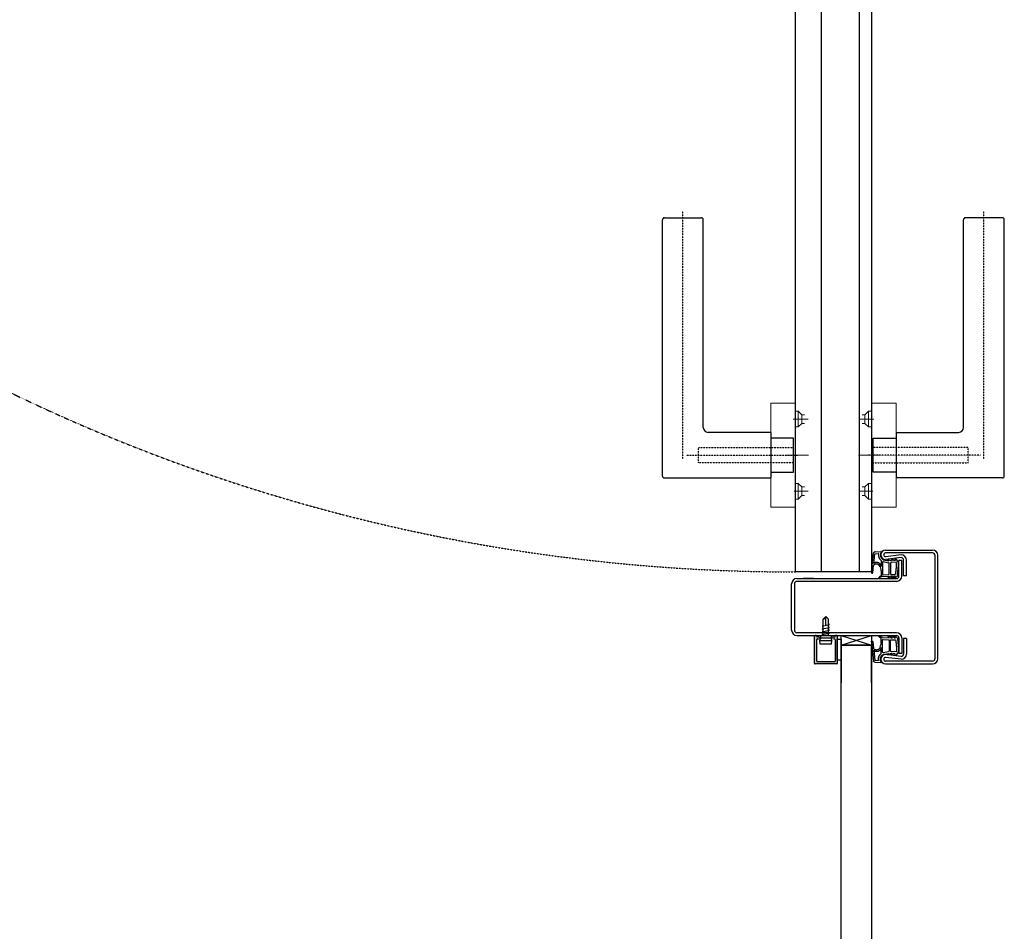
# Model space of a CAD drawing. Header units: millimetres. Extents: x -4577 to 1032787, y -66234 to 201209.
# Tile 53 of 256: x 16974 to 17492, y -25896 to -25416. Entities that reach past the tile are written whole.
import ezdxf

# ---------------------------------------------------------------- set-up
doc = ezdxf.new("R2010")
doc.units = ezdxf.units.MM
for name, pattern in [('510_5_2OG_ELT_1004$0$11-07-22_DS_2OG$0$AUSGEZOGEN', [0]), ('510_5_2OG_ELT_1004$0$11-07-22_DS_2OG$0$STRICHLINIE_S4', [0.095, 0.06, -0.035]), ('510_5_2OG_ELT_1004$0$11-07-22_DS_2OG$0$VERDECKT2_S2', [0.17, 0.1, -0.07])]:
    doc.linetypes.add(name, pattern=pattern)
for name, color, linetype in [('510_5_2OG_ELT_1004$0$11-07-22_DS_2OG$0$2DKont', 8, '510_5_2OG_ELT_1004$0$11-07-22_DS_2OG$0$AUSGEZOGEN'), ('510_5_2OG_ELT_1004$0$11-07-22_DS_2OG$0$2DSchraff', 8, '510_5_2OG_ELT_1004$0$11-07-22_DS_2OG$0$AUSGEZOGEN'), ('510_5_2OG_ELT_1004$0$11-07-22_DS_2OG$0$Mieterausbau', 8, '510_5_2OG_ELT_1004$0$11-07-22_DS_2OG$0$AUSGEZOGEN')]:
    doc.layers.add(name, color=color, linetype=linetype)

# ---------------------------------------------------------------- blocks, each defined once
blk = doc.blocks.new('510_5_2OG_ELT_1004$0$11-07-22_DS_2OG$0$G01_Schr', base_point=(-0.006, -0.01))
at = {"layer": '510_5_2OG_ELT_1004$0$11-07-22_DS_2OG$0$2DSchraff'}
h = blk.add_hatch(color=7, dxfattribs=at)
h.dxf.hatch_style = 2
h.paths.add_polyline_path([(-0.006, 0.0003), (-0.006, 0.00029), (-0.006, 0.00027), (-0.006, 0.00026), (-0.006, 0.00025), (-0.00599, 0.00024), (-0.00599, 0.00022), (-0.00599, 0.00021), (-0.00598, 0.0002), (-0.00598, 0.00019), (-0.00597, 0.00017), (-0.00597, 0.00016), (-0.00596, 0.00015), (-0.00595, 0.00014), (-0.00595, 0.00013), (-0.00594, 0.00012), (-0.00593, 0.00011), (-0.00592, 0.0001), (-0.00591, 0.00009), (-0.0059, 0.00008), (-0.00589, 0.00007), (-0.00588, 0.00006), (-0.00587, 0.00005), (-0.00586, 0.00005), (-0.00585, 0.00004), (-0.00584, 0.00003), (-0.00583, 0.00003), (-0.00581, 0.00002), (-0.0058, 0.00002), (-0.00579, 0.00001), (-0.00578, 0.00001), (-0.00576, 0.00001), (-0.00575, 0), (-0.00574, 0), (-0.00573, 0), (-0.00571, 0), (-0.0057, 0), (-0.0051, 0), (-0.00509, 0), (-0.00507, 0), (-0.00506, 0), (-0.00505, 0), (-0.00504, 0.00001), (-0.00502, 0.00001), (-0.00501, 0.00001), (-0.005, 0.00002), (-0.00499, 0.00002), (-0.00497, 0.00003), (-0.00496, 0.00003), (-0.00495, 0.00004), (-0.00494, 0.00005), (-0.00493, 0.00005), (-0.00492, 0.00006), (-0.00491, 0.00007), (-0.0049, 0.00008), (-0.00489, 0.00009), (-0.00488, 0.0001), (-0.00487, 0.00011), (-0.00486, 0.00012), (-0.00485, 0.00013), (-0.00485, 0.00014), (-0.00484, 0.00015), (-0.00483, 0.00016), (-0.00483, 0.00017), (-0.00482, 0.00019), (-0.00482, 0.0002), (-0.00481, 0.00021), (-0.00481, 0.00022), (-0.00481, 0.00024), (-0.0048, 0.00025), (-0.0048, 0.00026), (-0.0048, 0.00027), (-0.0048, 0.00029), (-0.0048, 0.0003), (-0.0048, 0.00043), (-0.0048, 0.00044), (-0.0048, 0.00045), (-0.0048, 0.00046), (-0.0048, 0.00047), (-0.00479, 0.00049), (-0.00479, 0.0005), (-0.00479, 0.00051), (-0.00478, 0.00052), (-0.00478, 0.00053), (-0.00477, 0.00055), (-0.00477, 0.00056), (-0.00476, 0.00057), (-0.00476, 0.00058), (-0.00475, 0.00059), (-0.00474, 0.0006), (-0.00474, 0.00061), (-0.00473, 0.00062), (-0.00472, 0.00063), (-0.00471, 0.00064), (-0.0047, 0.00065), (-0.00469, 0.00065), (-0.00468, 0.00066), (-0.00468, 0.00067), (-0.00466, 0.00068), (-0.00465, 0.00068), (-0.00464, 0.00069), (-0.00463, 0.00069), (-0.00462, 0.0007), (-0.00461, 0.0007), (-0.0046, 0.00071), (-0.00459, 0.00071), (-0.00457, 0.00072), (-0.00456, 0.00072), (-0.00455, 0.00072), (-0.00454, 0.00072), (-0.00453, 0.00072), (-0.00379, 0.00079), (-0.00378, 0.00079), (-0.00377, 0.00079), (-0.00377, 0.00079), (-0.00376, 0.00079), (-0.00375, 0.00079), (-0.00374, 0.0008), (-0.00374, 0.0008), (-0.00373, 0.0008), (-0.00372, 0.0008), (-0.00371, 0.00081), (-0.00371, 0.00081), (-0.0037, 0.00081), (-0.00369, 0.00081), (-0.00368, 0.00082), (-0.00368, 0.00082), (-0.00367, 0.00083), (-0.00366, 0.00083), (-0.00366, 0.00083), (-0.00365, 0.00084), (-0.00364, 0.00084), (-0.00364, 0.00085), (-0.00363, 0.00085), (-0.00362, 0.00086), (-0.00362, 0.00086), (-0.00361, 0.00087), (-0.00361, 0.00087), (-0.0036, 0.00088), (-0.00359, 0.00089), (-0.00359, 0.00089), (-0.00358, 0.0009), (-0.00358, 0.0009), (-0.00357, 0.00091), (-0.00357, 0.00092), (-0.00357, 0.00092), (-0.00356, 0.00093), (-0.00356, 0.00094), (-0.00302, 0.00186), (-0.00301, 0.0019), (-0.00301, 0.00195), (-0.003, 0.00199), (-0.00301, 0.00204), (-0.00301, 0.00208), (-0.00302, 0.00213), (-0.00303, 0.00217), (-0.00305, 0.00221), (-0.00307, 0.00225), (-0.0031, 0.00229), (-0.00312, 0.00233), (-0.00315, 0.00236), (-0.00319, 0.00239), (-0.00322, 0.00242), (-0.00326, 0.00244), (-0.0033, 0.00246), (-0.00335, 0.00248), (-0.00339, 0.00249), (-0.00343, 0.0025), (-0.00348, 0.0025), (-0.00352, 0.0025), (-0.00357, 0.0025), (-0.00361, 0.00249), (-0.00366, 0.00248), (-0.0037, 0.00246), (-0.00374, 0.00244), (-0.00378, 0.00242), (-0.00382, 0.00239), (-0.00385, 0.00236), (-0.00388, 0.00233), (-0.00391, 0.00229), (-0.00393, 0.00225), (-0.00395, 0.00221), (-0.00397, 0.00217), (-0.00398, 0.00213), (-0.00399, 0.00208), (-0.004, 0.00205), (-0.00401, 0.00202), (-0.00402, 0.00199), (-0.00404, 0.00196), (-0.00405, 0.00193), (-0.00407, 0.0019), (-0.00409, 0.00187), (-0.00412, 0.00185), (-0.00414, 0.00183), (-0.00417, 0.00181), (-0.0042, 0.00179), (-0.00423, 0.00178), (-0.00426, 0.00176), (-0.00429, 0.00175), (-0.00433, 0.00175), (-0.00436, 0.00174), (-0.00439, 0.00174), (-0.00443, 0.00174), (-0.00446, 0.00175), (-0.00449, 0.00175), (-0.00452, 0.00176), (-0.00456, 0.00177), (-0.00459, 0.00179), (-0.00462, 0.00181), (-0.00464, 0.00183), (-0.00467, 0.00185), (-0.00469, 0.00187), (-0.00471, 0.0019), (-0.00473, 0.00192), (-0.00475, 0.00195), (-0.00477, 0.00198), (-0.00478, 0.00201), (-0.00479, 0.00205), (-0.00479, 0.00208), (-0.0048, 0.00211), (-0.0048, 0.00215), (-0.0048, 0.0135), (-0.0048, 0.01351), (-0.0048, 0.01353), (-0.0048, 0.01354), (-0.0048, 0.01355), (-0.00479, 0.01356), (-0.00479, 0.01358), (-0.00479, 0.01359), (-0.00478, 0.0136), (-0.00478, 0.01361), (-0.00477, 0.01363), (-0.00477, 0.01364), (-0.00476, 0.01365), (-0.00475, 0.01366), (-0.00475, 0.01367), (-0.00474, 0.01368), (-0.00473, 0.01369), (-0.00472, 0.0137), (-0.00471, 0.01371), (-0.0047, 0.01372), (-0.00469, 0.01373), (-0.00468, 0.01374), (-0.00467, 0.01375), (-0.00466, 0.01375), (-0.00465, 0.01376), (-0.00464, 0.01377), (-0.00463, 0.01377), (-0.00461, 0.01378), (-0.0046, 0.01378), (-0.00459, 0.01379), (-0.00458, 0.01379), (-0.00456, 0.01379), (-0.00455, 0.0138), (-0.00454, 0.0138), (-0.00453, 0.0138), (-0.00451, 0.0138), (-0.0045, 0.0138), (0.0045, 0.0138), (0.00451, 0.0138), (0.00453, 0.0138), (0.00454, 0.0138), (0.00455, 0.0138), (0.00456, 0.01379), (0.00458, 0.01379), (0.00459, 0.01379), (0.0046, 0.01378), (0.00461, 0.01378), (0.00463, 0.01377), (0.00464, 0.01377), (0.00465, 0.01376), (0.00466, 0.01375), (0.00467, 0.01375), (0.00468, 0.01374), (0.00469, 0.01373), (0.0047, 0.01372), (0.00471, 0.01371), (0.00472, 0.0137), (0.00473, 0.01369), (0.00474, 0.01368), (0.00475, 0.01367), (0.00475, 0.01366), (0.00476, 0.01365), (0.00477, 0.01364), (0.00477, 0.01363), (0.00478, 0.01361), (0.00478, 0.0136), (0.00479, 0.01359), (0.00479, 0.01358), (0.00479, 0.01356), (0.0048, 0.01355), (0.0048, 0.01354), (0.0048, 0.01353), (0.0048, 0.01351), (0.0048, 0.0135), (0.0048, 0.00215), (0.0048, 0.00211), (0.00479, 0.00208), (0.00479, 0.00205), (0.00478, 0.00201), (0.00477, 0.00198), (0.00475, 0.00195), (0.00473, 0.00192), (0.00471, 0.0019), (0.00469, 0.00187), (0.00467, 0.00185), (0.00464, 0.00183), (0.00462, 0.00181), (0.00459, 0.00179), (0.00456, 0.00177), (0.00453, 0.00176), (0.00449, 0.00175), (0.00446, 0.00175), (0.00443, 0.00174), (0.00439, 0.00174), (0.00436, 0.00174), (0.00433, 0.00175), (0.00429, 0.00175), (0.00426, 0.00176), (0.00423, 0.00178), (0.0042, 0.00179), (0.00417, 0.00181), (0.00414, 0.00183), (0.00412, 0.00185), (0.00409, 0.00187), (0.00407, 0.0019), (0.00405, 0.00193), (0.00404, 0.00195), (0.00402, 0.00198), (0.00401, 0.00202), (0.004, 0.00205), (0.00399, 0.00208), (0.00398, 0.00213), (0.00397, 0.00217), (0.00395, 0.00221), (0.00393, 0.00225), (0.0039, 0.00229), (0.00388, 0.00232), (0.00385, 0.00236), (0.00381, 0.00239), (0.00377, 0.00241), (0.00374, 0.00244), (0.00369, 0.00246), (0.00365, 0.00247), (0.00361, 0.00249), (0.00356, 0.00249), (0.00352, 0.0025), (0.00347, 0.0025), (0.00343, 0.0025), (0.00338, 0.00249), (0.00334, 0.00248), (0.0033, 0.00246), (0.00325, 0.00244), (0.00322, 0.00242), (0.00318, 0.00239), (0.00314, 0.00236), (0.00311, 0.00233), (0.00308, 0.00229), (0.00306, 0.00226), (0.00304, 0.00222), (0.00302, 0.00217), (0.003, 0.00213), (0.00299, 0.00209), (0.00299, 0.00204), (0.00298, 0.002), (0.00298, 0.00195), (0.00299, 0.00191), (0.003, 0.00186), (0.00353, 0.00094), (0.00354, 0.00093), (0.00354, 0.00093), (0.00355, 0.00092), (0.00355, 0.00091), (0.00355, 0.00091), (0.00356, 0.0009), (0.00356, 0.00089), (0.00357, 0.00089), (0.00358, 0.00088), (0.00358, 0.00088), (0.00359, 0.00087), (0.00359, 0.00087), (0.0036, 0.00086), (0.0036, 0.00085), (0.00361, 0.00085), (0.00362, 0.00085), (0.00362, 0.00084), (0.00363, 0.00084), (0.00364, 0.00083), (0.00364, 0.00083), (0.00365, 0.00082), (0.00366, 0.00082), (0.00367, 0.00082), (0.00367, 0.00081), (0.00368, 0.00081), (0.00369, 0.00081), (0.0037, 0.00081), (0.0037, 0.0008), (0.00371, 0.0008), (0.00372, 0.0008), (0.00373, 0.0008), (0.00373, 0.00079), (0.00374, 0.00079), (0.00375, 0.00079), (0.00376, 0.00079), (0.00377, 0.00079), (0.00453, 0.00072), (0.00454, 0.00072), (0.00455, 0.00072), (0.00456, 0.00072), (0.00457, 0.00072), (0.00459, 0.00071), (0.0046, 0.00071), (0.00461, 0.0007), (0.00462, 0.0007), (0.00463, 0.00069), (0.00464, 0.00069), (0.00465, 0.00068), (0.00466, 0.00068), (0.00468, 0.00067), (0.00468, 0.00066), (0.00469, 0.00065), (0.0047, 0.00065), (0.00471, 0.00064), (0.00472, 0.00063), (0.00473, 0.00062), (0.00474, 0.00061), (0.00474, 0.0006), (0.00475, 0.00059), (0.00476, 0.00058), (0.00476, 0.00057), (0.00477, 0.00056), (0.00477, 0.00055), (0.00478, 0.00053), (0.00478, 0.00052), (0.00479, 0.00051), (0.00479, 0.0005), (0.00479, 0.00049), (0.0048, 0.00047), (0.0048, 0.00046), (0.0048, 0.00045), (0.0048, 0.00044), (0.0048, 0.00043), (0.0048, 0.0003), (0.0048, 0.00029), (0.0048, 0.00027), (0.0048, 0.00026), (0.0048, 0.00025), (0.00481, 0.00024), (0.00481, 0.00022), (0.00481, 0.00021), (0.00482, 0.0002), (0.00482, 0.00019), (0.00483, 0.00017), (0.00483, 0.00016), (0.00484, 0.00015), (0.00485, 0.00014), (0.00485, 0.00013), (0.00486, 0.00012), (0.00487, 0.00011), (0.00488, 0.0001), (0.00489, 0.00009), (0.0049, 0.00008), (0.00491, 0.00007), (0.00492, 0.00006), (0.00493, 0.00005), (0.00494, 0.00005), (0.00495, 0.00004), (0.00496, 0.00003), (0.00497, 0.00003), (0.00499, 0.00002), (0.005, 0.00002), (0.00501, 0.00001), (0.00502, 0.00001), (0.00504, 0.00001), (0.00505, 0), (0.00506, 0), (0.00507, 0), (0.00509, 0), (0.0051, 0), (0.0057, 0), (0.00571, 0), (0.00573, 0), (0.00574, 0), (0.00575, 0), (0.00576, 0.00001), (0.00578, 0.00001), (0.00579, 0.00001), (0.0058, 0.00002), (0.00581, 0.00002), (0.00583, 0.00003), (0.00584, 0.00003), (0.00585, 0.00004), (0.00586, 0.00005), (0.00587, 0.00005), (0.00588, 0.00006), (0.00589, 0.00007), (0.0059, 0.00008), (0.00591, 0.00009), (0.00592, 0.0001), (0.00593, 0.00011), (0.00594, 0.00012), (0.00595, 0.00013), (0.00595, 0.00014), (0.00596, 0.00015), (0.00597, 0.00016), (0.00597, 0.00017), (0.00598, 0.00019), (0.00598, 0.0002), (0.00599, 0.00021), (0.00599, 0.00022), (0.00599, 0.00024), (0.006, 0.00025), (0.006, 0.00026), (0.006, 0.00027), (0.006, 0.00029), (0.006, 0.0003), (0.006, 0.0147), (0.006, 0.01471), (0.006, 0.01473), (0.006, 0.01474), (0.006, 0.01475), (0.00599, 0.01476), (0.00599, 0.01478), (0.00599, 0.01479), (0.00598, 0.0148), (0.00598, 0.01481), (0.00597, 0.01483), (0.00597, 0.01484), (0.00596, 0.01485), (0.00595, 0.01486), (0.00595, 0.01487), (0.00594, 0.01488), (0.00593, 0.01489), (0.00592, 0.0149), (0.00591, 0.01491), (0.0059, 0.01492), (0.00589, 0.01493), (0.00588, 0.01494), (0.00587, 0.01495), (0.00586, 0.01495), (0.00585, 0.01496), (0.00584, 0.01497), (0.00583, 0.01497), (0.00581, 0.01498), (0.0058, 0.01498), (0.00579, 0.01499), (0.00578, 0.01499), (0.00576, 0.01499), (0.00575, 0.015), (0.00574, 0.015), (0.00573, 0.015), (0.00571, 0.015), (0.0057, 0.015), (-0.0057, 0.015), (-0.00571, 0.015), (-0.00573, 0.015), (-0.00574, 0.015), (-0.00575, 0.015), (-0.00576, 0.01499), (-0.00578, 0.01499), (-0.00579, 0.01499), (-0.0058, 0.01498), (-0.00581, 0.01498), (-0.00583, 0.01497), (-0.00584, 0.01497), (-0.00585, 0.01496), (-0.00586, 0.01495), (-0.00587, 0.01495), (-0.00588, 0.01494), (-0.00589, 0.01493), (-0.0059, 0.01492), (-0.00591, 0.01491), (-0.00592, 0.0149), (-0.00593, 0.01489), (-0.00594, 0.01488), (-0.00595, 0.01487), (-0.00595, 0.01486), (-0.00596, 0.01485), (-0.00597, 0.01484), (-0.00597, 0.01483), (-0.00598, 0.01481), (-0.00598, 0.0148), (-0.00599, 0.01479), (-0.00599, 0.01478), (-0.00599, 0.01476), (-0.006, 0.01475), (-0.006, 0.01474), (-0.006, 0.01473), (-0.006, 0.01471), (-0.006, 0.0147)])
at = {"layer": '510_5_2OG_ELT_1004$0$11-07-22_DS_2OG$0$2DKont'}
for p, q in [((-0.006, 0.0003), (-0.006, 0.0147)), ((-0.0057, 0.015), (0.0057, 0.015)), ((-0.0048, 0.00215), (-0.0048, 0.0135)), ((-0.0045, 0.0138), (0.0045, 0.0138)), ((0.0048, 0.0135), (0.0048, 0.00215)), ((0.006, 0.0147), (0.006, 0.0003)), ((-0.0057, 0), (-0.0051, 0)), ((-0.0048, 0.0003), (-0.0048, 0.00043)), ((-0.00379, 0.00079), (-0.00453, 0.00072)), ((-0.00302, 0.00186), (-0.00356, 0.00094)), ((-0.003, 0.0045), (-0.00315, 0.0026)), ((0.00315, 0.0026), (-0.00315, 0.0026)), ((-0.00315, 0.0026), (-0.00275, 0.0013)), ((-0.003, 0.0045), (0.003, 0.0045)), ((0.00275, 0.0013), (-0.00275, 0.0013)), ((-0.00275, 0), (-0.00275, 0.0013)), ((0.00275, 0), (-0.00275, 0)), ((-0.00135, 0), (-0.00135, -0.00865)), ((0.00315, 0.0026), (0.00275, 0.0013)), ((0.00275, 0.0013), (0.00275, 0)), ((0.003, 0.0045), (0.00315, 0.0026)), ((0.003, 0.00186), (0.00353, 0.00094)), ((0.00377, 0.00079), (0.00453, 0.00072)), ((0.0048, 0.00043), (0.0048, 0.0003)), ((0.0051, 0), (0.0057, 0)), ((0.0019, -0.0005), (-0.0019, -0.00125)), ((-0.0019, -0.00125), (-0.0019, -0.00125)), ((-0.0019, -0.00125), (-0.00135, -0.00136)), ((0.0019, -0.002), (-0.0019, -0.00275)), ((-0.0019, -0.00275), (-0.00135, -0.00286)), ((0.0019, -0.0035), (-0.0019, -0.00425)), ((-0.0019, -0.00425), (-0.00135, -0.00436)), ((0.0019, -0.005), (-0.0019, -0.00575)), ((0.00135, 0), (0.00135, -0.00865)), ((0.00135, -0.00039), (0.0019, -0.0005)), ((0.00135, -0.00189), (0.0019, -0.002)), ((0.00135, -0.00339), (0.0019, -0.0035)), ((0.00135, -0.00489), (0.0019, -0.005)), ((-0.0019, -0.00575), (-0.00135, -0.00586)), ((0, -0.01), (-0.00135, -0.00865)), ((0, -0.00538), (0, -0.01)), ((0.00135, -0.00865), (0, -0.00905)), ((0, -0.01), (0.00135, -0.00865))]:
    blk.add_line(p, q, dxfattribs=at)
for centre, radius, start, end in [((-0.0057, 0.0147), 0.0003, 90, 180), ((-0.0045, 0.0135), 0.0003, 90, 180), ((0.0045, 0.0135), 0.0003, 0, 90), ((0.0057, 0.0147), 0.0003, 0, 90), ((-0.0057, 0.0003), 0.0003, 180, 270), ((-0.0051, 0.0003), 0.0003, 270, 360), ((-0.00439, 0.00215), 0.000406, 180, 350.6698), ((-0.0045, 0.00043), 0.0003, 95, 180), ((-0.00382, 0.00109), 0.0003, 275, 330), ((0.00379, 0.00109), 0.0003, 210, 265), ((0.00439, 0.00215), 0.000406, 189.3302, 360), ((0.0045, 0.00043), 0.0003, 0, 85), ((0.0051, 0.0003), 0.0003, 180, 270), ((0.0057, 0.0003), 0.0003, 270, 360)]:
    blk.add_arc(centre, radius, start, end, dxfattribs=at)
blk = doc.blocks.new('510_5_2OG_ELT_1004$0$11-07-22_DS_2OG$0$DichtngKämpfer', base_point=(-0.0095, -0.00178, -0.00443))
for p, q in [((-0.00868, 0.01107), (-0.0093, 0.01107)), ((-0.0093, 0.01067), (-0.00872, 0.01067)), ((-0.00742, 0.01244), (-0.00868, 0.01107)), ((-0.00765, 0.01127), (-0.00706, 0.01211)), ((-0.00705, 0.01127), (-0.00765, 0.01127)), ((-0.00587, 0.01244), (-0.00705, 0.01127)), ((-0.0061, 0.01125), (-0.00551, 0.0121)), ((-0.00529, 0.0113), (-0.0061, 0.01125)), ((-0.00412, 0.01244), (-0.00529, 0.0113)), ((-0.00434, 0.0113), (-0.00376, 0.0121)), ((-0.00078, 0.01148), (-0.00434, 0.0113)), ((-0.00121, 0.01048), (-0.00404, 0.0103)), ((-0.00015, 0.00836), (-0.00015, 0.01107)), ((0.00124, 0.01249), (0.00124, 0.01249)), ((-0.00434, 0.01), (-0.00434, 0.00444)), ((-0.00091, 0.00377), (-0.00091, 0.01018)), ((-0.00015, 0.00293), (-0.00015, 0.00619)), ((0.00042, 0.00636), (-0.00004, 0.00771)), ((0.0043, 0.00943), (0.00389, 0.0056)), ((0.00496, 0.00908), (0.00389, -0.00097)), ((-0.0093, 0.00387), (-0.00786, 0.002)), ((-0.00757, 0.00294), (-0.00697, 0.00296)), ((-0.00741, 0.0022), (-0.00757, 0.00294)), ((-0.00697, 0.00296), (-0.00563, 0.00216)), ((-0.00589, 0.00304), (-0.0054, 0.00308)), ((-0.00538, 0.00256), (-0.00589, 0.00304)), ((-0.0054, 0.00308), (-0.00352, 0.00238)), ((-0.00342, 0.00287), (-0.00413, 0.00311)), ((-0.00211, 0.00273), (-0.00413, 0.00311)), ((-0.00126, 0.00348), (-0.00403, 0.00414)), ((0.00379, 0.0046), (0.00325, -0.00052)), ((0.00306, -0.00155), (0.00001, -0.00178)), ((0.00318, -0.00054), (0.00138, -0.00067))]:
    blk.add_line(p, q)
for points in [[(-0.00376, 0.0121), (-0.00373, 0.01214), (-0.00372, 0.01218), (-0.00371, 0.01222), (-0.00371, 0.01227), (-0.00372, 0.01231), (-0.00374, 0.01236), (-0.00376, 0.01239), (-0.00379, 0.01243), (-0.00383, 0.01245), (-0.00387, 0.01247), (-0.00391, 0.01249), (-0.00395, 0.01249), (-0.004, 0.01249), (-0.00404, 0.01248), (-0.00408, 0.01246), (-0.00412, 0.01244)], [(-0.00091, 0.01018), (-0.00091, 0.01023), (-0.00092, 0.01028), (-0.00095, 0.01033), (-0.00098, 0.01037), (-0.00101, 0.01041), (-0.00106, 0.01044), (-0.0011, 0.01046), (-0.00115, 0.01048), (-0.00121, 0.01048)], [(-0.00078, 0.01148), (-0.00064, 0.01148), (-0.0005, 0.01149), (-0.00037, 0.01151), (-0.00023, 0.01153), (-0.0001, 0.01157), (0.00003, 0.01161), (0.00015, 0.01166), (0.00028, 0.01172), (0.0004, 0.01179), (0.00051, 0.01186), (0.00062, 0.01194), (0.00073, 0.01203), (0.00083, 0.01212), (0.00092, 0.01222), (0.001, 0.01233), (0.00108, 0.01244)], [(-0.00016, 0.01107), (-0.00001, 0.01113), (0.00014, 0.0112), (0.00028, 0.01128), (0.00042, 0.01137), (0.00055, 0.01147), (0.00068, 0.01157), (0.0008, 0.01168), (0.00091, 0.0118), (0.00102, 0.01192), (0.00112, 0.01205), (0.00121, 0.01218), (0.0013, 0.01232)], [(0.00129, 0.01232), (0.0013, 0.01234), (0.00131, 0.01236), (0.00131, 0.01238), (0.00131, 0.0124), (0.0013, 0.01242), (0.00129, 0.01244), (0.00128, 0.01246), (0.00127, 0.01247), (0.00125, 0.01249), (0.00123, 0.01249), (0.00121, 0.0125), (0.00119, 0.0125), (0.00117, 0.0125), (0.00115, 0.01249), (0.00113, 0.01249), (0.00111, 0.01247), (0.00109, 0.01246), (0.00108, 0.01244), (0.00107, 0.01242)], [(-0.00404, 0.0103), (-0.00409, 0.0103), (-0.00414, 0.01028), (-0.00419, 0.01026), (-0.00423, 0.01023), (-0.00427, 0.01019), (-0.0043, 0.01015), (-0.00432, 0.0101), (-0.00434, 0.01005), (-0.00434, 0.01)], [(-0.00015, 0.00836), (-0.00015, 0.00823), (-0.00014, 0.0081), (-0.00011, 0.00797), (-0.00008, 0.00784), (-0.00004, 0.00771)], [(-0.00015, 0.00619), (-0.00014, 0.00605), (-0.00011, 0.00591), (-0.00008, 0.00577), (-0.00004, 0.00564), (0.00001, 0.00551), (0.00007, 0.00538), (0.00014, 0.00525), (0.00021, 0.00513), (0.00029, 0.00501), (0.00037, 0.0049), (0.00047, 0.00479), (0.00056, 0.00469), (0.00067, 0.0046), (0.00078, 0.00451), (0.00089, 0.00442), (0.00101, 0.00435), (0.00114, 0.00428), (0.00127, 0.00422), (0.0014, 0.00417), (0.00153, 0.00412), (0.00167, 0.00408), (0.00181, 0.00406), (0.00195, 0.00404), (0.00209, 0.00402), (0.00223, 0.00402), (0.00237, 0.00402), (0.00251, 0.00404), (0.00265, 0.00406), (0.00279, 0.00409), (0.00293, 0.00412), (0.00306, 0.00417), (0.00319, 0.00422), (0.00332, 0.00428), (0.00344, 0.00435), (0.00356, 0.00443), (0.00368, 0.00451), (0.00379, 0.0046)], [(0.00042, 0.00636), (0.00046, 0.00624), (0.0005, 0.00611), (0.00055, 0.006), (0.00061, 0.00588), (0.00068, 0.00577), (0.00075, 0.00566), (0.00083, 0.00556), (0.00092, 0.00546), (0.00101, 0.00537), (0.00111, 0.00529), (0.00121, 0.00521), (0.00132, 0.00514), (0.00143, 0.00508), (0.00155, 0.00502), (0.00167, 0.00498), (0.00179, 0.00494), (0.00192, 0.0049), (0.00205, 0.00488), (0.00218, 0.00487), (0.0023, 0.00486), (0.00243, 0.00486), (0.00256, 0.00487), (0.00269, 0.00489), (0.00282, 0.00491), (0.00294, 0.00495), (0.00306, 0.00499), (0.00318, 0.00504), (0.0033, 0.0051), (0.00341, 0.00517), (0.00352, 0.00524), (0.00362, 0.00532), (0.00372, 0.00541), (0.00381, 0.0055), (0.00389, 0.0056)], [(0.00496, 0.00908), (0.00498, 0.00913), (0.00499, 0.00918), (0.005, 0.00924), (0.005, 0.00929), (0.00499, 0.00935), (0.00497, 0.0094), (0.00494, 0.00945), (0.00491, 0.0095), (0.00487, 0.00954), (0.00483, 0.00957), (0.00478, 0.0096), (0.00473, 0.00961), (0.00467, 0.00963), (0.00461, 0.00963), (0.00456, 0.00962), (0.0045, 0.00961), (0.00445, 0.00959), (0.00441, 0.00956), (0.00436, 0.00952), (0.00433, 0.00948), (0.0043, 0.00943)], [(-0.00434, 0.00444), (-0.00434, 0.00439), (-0.00432, 0.00434), (-0.0043, 0.00429), (-0.00427, 0.00424), (-0.00423, 0.00421), (-0.00418, 0.00418), (-0.00414, 0.00416), (-0.00408, 0.00414), (-0.00403, 0.00414)], [(-0.00352, 0.00238), (-0.00347, 0.00238), (-0.00343, 0.00239), (-0.00339, 0.00241), (-0.00335, 0.00243), (-0.00331, 0.00247), (-0.00329, 0.0025), (-0.00327, 0.00254), (-0.00325, 0.00258), (-0.00325, 0.00263), (-0.00325, 0.00267), (-0.00326, 0.00272), (-0.00328, 0.00276), (-0.00331, 0.00279), (-0.00334, 0.00283), (-0.00338, 0.00285), (-0.00342, 0.00287)], [(-0.00017, -0.00147), (-0.00009, -0.00134), (-0.00002, -0.00121), (0.00004, -0.00107), (0.00009, -0.00093), (0.00014, -0.00079), (0.00018, -0.00064), (0.00021, -0.00049), (0.00023, -0.00035), (0.00025, -0.0002), (0.00026, -0.00004), (0.00025, 0.00011), (0.00024, 0.00026), (0.00023, 0.00041), (0.0002, 0.00055), (0.00017, 0.0007), (0.00012, 0.00085), (0.00007, 0.00099), (0.00002, 0.00113), (-0.00005, 0.00126), (-0.00012, 0.00139), (-0.0002, 0.00152), (-0.00029, 0.00165), (-0.00038, 0.00176), (-0.00048, 0.00188), (-0.00059, 0.00199), (-0.0007, 0.00209), (-0.00081, 0.00218), (-0.00094, 0.00227), (-0.00106, 0.00235), (-0.00119, 0.00243), (-0.00133, 0.0025), (-0.00147, 0.00256), (-0.00161, 0.00261), (-0.00175, 0.00265), (-0.0019, 0.00269), (-0.00204, 0.00272), (-0.00219, 0.00274)], [(-0.00126, 0.00348), (-0.00121, 0.00347), (-0.00116, 0.00348), (-0.00111, 0.00349), (-0.00106, 0.00351), (-0.00101, 0.00354), (-0.00098, 0.00358), (-0.00095, 0.00362), (-0.00092, 0.00367), (-0.00091, 0.00372), (-0.00091, 0.00377)], [(0.00122, -0.0005), (0.00124, -0.00033), (0.00125, -0.00015), (0.00126, 0.00002), (0.00125, 0.0002), (0.00124, 0.00037), (0.00122, 0.00055), (0.00119, 0.00072), (0.00115, 0.00089), (0.0011, 0.00106), (0.00105, 0.00123), (0.00099, 0.0014), (0.00092, 0.00156), (0.00084, 0.00172), (0.00076, 0.00187), (0.00067, 0.00202), (0.00057, 0.00217), (0.00046, 0.00231), (0.00035, 0.00245), (0.00023, 0.00258), (0.00011, 0.0027), (-0.00002, 0.00282), (-0.00015, 0.00293)], [(-0.00017, -0.00147), (-0.00019, -0.0015), (-0.0002, -0.00154), (-0.0002, -0.00158), (-0.0002, -0.00161), (-0.00019, -0.00165), (-0.00017, -0.00168), (-0.00015, -0.00171), (-0.00012, -0.00174), (-0.00009, -0.00176), (-0.00006, -0.00177), (-0.00002, -0.00178), (0.00001, -0.00178)], [(0.00122, -0.0005), (0.00122, -0.00053), (0.00122, -0.00056), (0.00123, -0.00058), (0.00125, -0.0006), (0.00126, -0.00063), (0.00128, -0.00064), (0.0013, -0.00066), (0.00133, -0.00067), (0.00136, -0.00067), (0.00138, -0.00067)], [(0.00306, -0.00155), (0.00316, -0.00154), (0.00325, -0.00152), (0.00334, -0.00149), (0.00343, -0.00145), (0.00351, -0.0014), (0.00359, -0.00135), (0.00367, -0.00128), (0.00374, -0.00121), (0.0038, -0.00114), (0.00385, -0.00106), (0.00389, -0.00097)], [(0.00318, -0.00054), (0.0032, -0.00054), (0.00321, -0.00053), (0.00322, -0.00053), (0.00323, -0.00053), (0.00325, -0.00052)]]:
    blk.add_lwpolyline(points)
blk.add_lwpolyline([(-0.00829, 0.00423), (-0.00829, 0.00422), (-0.00829, 0.0042), (-0.00829, 0.00419), (-0.00829, 0.00418), (-0.00829, 0.00416), (-0.00828, 0.00415), (-0.00828, 0.00414), (-0.00828, 0.00412), (-0.00827, 0.00411), (-0.00827, 0.0041), (-0.00826, 0.00409), (-0.00825, 0.00408), (-0.00825, 0.00406), (-0.00824, 0.00405), (-0.00823, 0.00404), (-0.00822, 0.00403), (-0.00821, 0.00402), (-0.00818, 0.00399), (-0.00817, 0.00398), (-0.00816, 0.00398), (-0.00815, 0.00397), (-0.00814, 0.00396), (-0.00813, 0.00396), (-0.00811, 0.00395), (-0.0081, 0.00395), (-0.00809, 0.00394), (-0.00808, 0.00394), (-0.00806, 0.00393), (-0.00805, 0.00393), (-0.00804, 0.00393), (-0.00802, 0.00393), (-0.00801, 0.00393), (-0.008, 0.00392), (-0.00798, 0.00393), (-0.00538, 0.00409), (-0.00537, 0.00409), (-0.00535, 0.00409), (-0.00534, 0.00409), (-0.00533, 0.0041), (-0.00532, 0.0041), (-0.0053, 0.0041), (-0.00529, 0.00411), (-0.00528, 0.00411), (-0.00527, 0.00412), (-0.00526, 0.00412), (-0.00525, 0.00413), (-0.00523, 0.00413), (-0.00522, 0.00414), (-0.00521, 0.00415), (-0.0052, 0.00416), (-0.00515, 0.00421), (-0.00514, 0.00422), (-0.00514, 0.00423), (-0.00513, 0.00424), (-0.00512, 0.00425), (-0.00512, 0.00427), (-0.00511, 0.00428), (-0.00511, 0.00429), (-0.0051, 0.0043), (-0.0051, 0.00431), (-0.0051, 0.00433), (-0.0051, 0.00434), (-0.00509, 0.00435), (-0.00509, 0.00436), (-0.00509, 0.00438), (-0.00509, 0.00439), (-0.00509, 0.01), (-0.00509, 0.01001), (-0.00509, 0.01003), (-0.00509, 0.01004), (-0.0051, 0.01005), (-0.0051, 0.01006), (-0.0051, 0.01008), (-0.00511, 0.01009), (-0.00511, 0.0101), (-0.00511, 0.01011), (-0.00512, 0.01013), (-0.00513, 0.01014), (-0.00513, 0.01015), (-0.00514, 0.01016), (-0.00515, 0.01017), (-0.00515, 0.01018), (-0.00516, 0.01019), (-0.00521, 0.01024), (-0.00522, 0.01025), (-0.00523, 0.01025), (-0.00524, 0.01026), (-0.00525, 0.01027), (-0.00526, 0.01027), (-0.00528, 0.01028), (-0.00529, 0.01028), (-0.0053, 0.01029), (-0.00531, 0.01029), (-0.00533, 0.01029), (-0.00534, 0.0103), (-0.00535, 0.0103), (-0.00537, 0.0103), (-0.00538, 0.0103), (-0.00539, 0.0103), (-0.00748, 0.01027), (-0.00749, 0.01027), (-0.0075, 0.01027), (-0.00752, 0.01027), (-0.00753, 0.01027), (-0.00754, 0.01027), (-0.00755, 0.01027), (-0.00756, 0.01026), (-0.00757, 0.01026), (-0.00759, 0.01026), (-0.0076, 0.01025), (-0.00761, 0.01025), (-0.00762, 0.01024), (-0.00763, 0.01024), (-0.00764, 0.01023), (-0.00774, 0.01012), (-0.00775, 0.01011), (-0.00775, 0.0101), (-0.00776, 0.01009), (-0.00776, 0.01008), (-0.00777, 0.01007), (-0.00777, 0.01005), (-0.00777, 0.01004), (-0.00778, 0.01003), (-0.00778, 0.01002), (-0.0078, 0.00986), (-0.00783, 0.0097), (-0.00785, 0.00954), (-0.00787, 0.00938), (-0.00789, 0.00922), (-0.00792, 0.00906), (-0.00794, 0.0089), (-0.00796, 0.00874), (-0.00798, 0.00858), (-0.008, 0.00842), (-0.00802, 0.00826), (-0.00803, 0.0081), (-0.00805, 0.00794), (-0.00807, 0.00778), (-0.00809, 0.00762), (-0.0081, 0.00746), (-0.00812, 0.0073), (-0.00813, 0.00713), (-0.00815, 0.00697), (-0.00816, 0.00681), (-0.00817, 0.00665), (-0.00818, 0.00649), (-0.0082, 0.00633), (-0.00821, 0.00617), (-0.00822, 0.00601), (-0.00823, 0.00585), (-0.00824, 0.00568), (-0.00824, 0.00552), (-0.00825, 0.00536), (-0.00826, 0.0052), (-0.00827, 0.00504), (-0.00827, 0.00488), (-0.00828, 0.00472), (-0.00828, 0.00455), (-0.00829, 0.00439)], close=True)
for centre, radius, start, end in [((-0.0093, 0.01087), 0.0002, 90, 270), ((0.04446, 0.00271), 0.05378, 171.4877, 178.764), ((-0.00726, 0.01225), 0.000248, 324.9572, 130.4511), ((-0.00571, 0.01224), 0.00025, 324.755, 129.2712), ((-0.00765, 0.00213), 0.00025, 211.9684, 16.4846)]:
    blk.add_arc(centre, radius, start, end)
blk = doc.blocks.new('510_5_2OG_ELT_1004$0$11-07-22_DS_2OG$0$COMPLEXOBJECT_112')
at = {"layer": '510_5_2OG_ELT_1004$0$11-07-22_DS_2OG$0$Mieterausbau', "color": 7, "linetype": '510_5_2OG_ELT_1004$0$11-07-22_DS_2OG$0$AUSGEZOGEN', "lineweight": 13}
for p, q in [((15.47324, 41.27373), (15.47324, 41.21893)), ((15.48624, 41.27373), (15.47324, 41.27373)), ((15.48624, 41.27373), (15.48624, 41.21893)), ((15.48773, 41.26948), (15.48624, 41.26948)), ((15.48773, 41.26948), (15.48773, 41.26118)), ((15.48964, 41.26758), (15.48773, 41.26948)), ((15.49104, 41.26758), (15.48964, 41.26758)), ((15.48964, 41.26758), (15.48964, 41.26308)), ((15.4929, 41.26533), (15.48503, 41.26533)), ((15.48964, 41.26308), (15.48773, 41.26118)), ((15.49104, 41.26308), (15.48964, 41.26308)), ((15.48773, 41.26118), (15.48624, 41.26118)), ((15.49306, 41.24633), (15.48149, 41.24633)), ((15.48773, 41.23148), (15.48624, 41.23148)), ((15.48773, 41.23148), (15.48773, 41.22318)), ((15.48964, 41.22958), (15.48773, 41.23148)), ((15.4929, 41.22733), (15.48551, 41.22733)), ((15.49104, 41.22958), (15.48964, 41.22958)), ((15.48964, 41.22958), (15.48964, 41.22508)), ((15.48773, 41.22318), (15.48624, 41.22318)), ((15.48964, 41.22508), (15.48773, 41.22318)), ((15.49104, 41.22508), (15.48964, 41.22508)), ((15.47324, 41.21893), (15.48624, 41.21893))]:
    blk.add_line(p, q, dxfattribs=at)
blk = doc.blocks.new('510_5_2OG_ELT_1004$0$11-07-22_DS_2OG$0$COMPLEXOBJECT_113')
at = {"layer": '510_5_2OG_ELT_1004$0$11-07-22_DS_2OG$0$Mieterausbau', "color": 7, "linetype": '510_5_2OG_ELT_1004$0$11-07-22_DS_2OG$0$AUSGEZOGEN', "lineweight": 13}
for p, q in [((15.52624, 41.27373), (15.52624, 41.21893)), ((15.52624, 41.27373), (15.53924, 41.27373)), ((15.53924, 41.27373), (15.53924, 41.21893)), ((15.52144, 41.26758), (15.52284, 41.26758)), ((15.52284, 41.26758), (15.52474, 41.26948)), ((15.52284, 41.26758), (15.52284, 41.26308)), ((15.52474, 41.26948), (15.52474, 41.26118)), ((15.52474, 41.26948), (15.52624, 41.26948)), ((15.51957, 41.26533), (15.52744, 41.26533)), ((15.52144, 41.26308), (15.52284, 41.26308)), ((15.52284, 41.26308), (15.52474, 41.26118)), ((15.52474, 41.26118), (15.52624, 41.26118)), ((15.51941, 41.24633), (15.53098, 41.24633)), ((15.52284, 41.22958), (15.52474, 41.23148)), ((15.52474, 41.23148), (15.52474, 41.22318)), ((15.52474, 41.23148), (15.52624, 41.23148)), ((15.51957, 41.22733), (15.52696, 41.22733)), ((15.52144, 41.22958), (15.52284, 41.22958)), ((15.52284, 41.22958), (15.52284, 41.22508)), ((15.52144, 41.22508), (15.52284, 41.22508)), ((15.52284, 41.22508), (15.52474, 41.22318)), ((15.52474, 41.22318), (15.52624, 41.22318)), ((15.53924, 41.21893), (15.52624, 41.21893))]:
    blk.add_line(p, q, dxfattribs=at)
blk = doc.blocks.new('510_5_2OG_ELT_1004')
at = {"layer": '510_5_2OG_ELT_1004$0$11-07-22_DS_2OG$0$Mieterausbau', "linetype": 'Continuous'}
h = blk.add_hatch(dxfattribs=at)
h.set_pattern_fill('SCHRAFFUR_1', color=256, scale=1000, style=0, pattern_type=2)
h.set_pattern_definition([(90, (1895.797, -66891.69), (-40, 5e-15), []), (90, (1875.797, -66891.69), (-40, 5e-15), [])])
h.paths.add_polyline_path([(17422.03, -25706.85), (17382.03, -25706.85), (17382.03, -24756.86), (17422.03, -24756.86)], flags=0)
at = {"layer": '510_5_2OG_ELT_1004$0$11-07-22_DS_2OG$0$Mieterausbau', "linetype": '510_5_2OG_ELT_1004$0$11-07-22_DS_2OG$0$VERDECKT2_S2'}
for p, q in [((17322.78, -25647.33), (17322.78, -25517.05)), ((17481.28, -25647.33), (17481.28, -25517.05)), ((17331.03, -25641.36), (17381.03, -25641.36)), ((17331.03, -25649.36), (17331.03, -25641.36)), ((17473.03, -25641.36), (17423.03, -25641.36)), ((17473.03, -25649.36), (17473.03, -25641.36)), ((17324.64, -25645.36), (17383.54, -25645.36)), ((17381.03, -25649.36), (17331.03, -25649.36)), ((17479.43, -25645.36), (17420.53, -25645.36)), ((17423.03, -25649.36), (17473.03, -25649.36))]:
    blk.add_line(p, q, dxfattribs=at)
at = {"layer": '510_5_2OG_ELT_1004$0$11-07-22_DS_2OG$0$Mieterausbau', "linetype": '510_5_2OG_ELT_1004$0$11-07-22_DS_2OG$0$AUSGEZOGEN'}
for p, q in [((17312.03, -25656.36), (17312.03, -25521.36)), ((17313.03, -25520.36), (17332.53, -25520.36)), ((17333.53, -25630.86), (17333.53, -25521.36)), ((17470.53, -25630.86), (17470.53, -25521.36)), ((17491.03, -25520.36), (17471.53, -25520.36)), ((17492.03, -25656.36), (17492.03, -25521.36)), ((17369.03, -25633.36), (17336.03, -25633.36)), ((17369.03, -25633.36), (17369.03, -25657.36)), ((17435.03, -25633.36), (17435.03, -25657.36)), ((17435.03, -25633.36), (17468.03, -25633.36)), ((17381.03, -25636.43), (17369.03, -25636.43)), ((17381.03, -25654.28), (17381.03, -25636.43)), ((17423.03, -25654.28), (17423.03, -25636.43)), ((17423.03, -25636.43), (17435.03, -25636.43)), ((17369.03, -25654.28), (17381.03, -25654.28)), ((17435.03, -25654.28), (17423.03, -25654.28)), ((17313.03, -25657.36), (17369.03, -25657.36)), ((17491.03, -25657.36), (17435.03, -25657.36)), ((17429.53, -25695.35), (17454.28, -25695.35)), ((17454.28, -25696.85), (17429.53, -25696.85)), ((17437.78, -25697.85), (17429.53, -25698.85)), ((17437.78, -25699.35), (17429.53, -25700.35)), ((17436.53, -25709.1), (17436.53, -25700.85)), ((17438.03, -25700.85), (17436.53, -25700.85)), ((17438.03, -25709.1), (17438.03, -25700.85)), ((17439.03, -25708.85), (17439.03, -25700.6)), ((17440.53, -25708.85), (17440.53, -25700.6)), ((17455.53, -25698.1), (17455.53, -25752.6)), ((17457.03, -25752.6), (17457.03, -25698.1)), ((17382.78, -25710.35), (17435.28, -25710.35)), ((17435.28, -25711.85), (17382.78, -25711.85)), ((17383.08, -25710.35), (17383.68, -25710.35)), ((17383.08, -25710.35), (17383.68, -25710.35)), ((17391.53, -25710.35), (17386.03, -25710.35)), ((17391.53, -25710.35), (17386.03, -25710.35)), ((17393.88, -25710.35), (17394.48, -25710.35)), ((17393.88, -25710.35), (17394.48, -25710.35)), ((17440.53, -25708.85), (17439.03, -25708.85)), ((17380.03, -25737.6), (17380.03, -25713.1)), ((17381.53, -25713.1), (17381.53, -25737.6)), ((17435.28, -25738.85), (17382.78, -25738.85)), ((17435.28, -25738.85), (17382.78, -25738.85)), ((17382.78, -25740.35), (17435.28, -25740.35)), ((17382.78, -25740.35), (17435.28, -25740.35)), ((17383.08, -25740.35), (17383.68, -25740.35)), ((17383.08, -25740.35), (17383.68, -25740.35)), ((17406.08, -25740.35), (17422.03, -25745.35)), ((17406.2, -25745.35), (17422.03, -25740.35)), ((17436.53, -25741.6), (17436.53, -25749.85)), ((17436.53, -25741.6), (17436.53, -25749.85)), ((17438.03, -25741.6), (17438.03, -25749.85)), ((17438.03, -25741.6), (17438.03, -25749.85)), ((17440.53, -25741.85), (17439.03, -25741.85)), ((17439.03, -25741.85), (17439.03, -25750.1)), ((17440.53, -25741.85), (17440.53, -25750.1)), ((17406.08, -25745.35), (17406.08, -25765.35)), ((17406.08, -25745.35), (17422.03, -25745.35)), ((17406.08, -26265.35), (17406.08, -25745.35)), ((17414.03, -25745.35), (17422.03, -25745.35)), ((17422.02, -25765.35), (17422.03, -25745.35)), ((17422.02, -25745.35), (17422.03, -26265.35)), ((17437.78, -25751.35), (17429.53, -25750.35)), ((17437.78, -25752.85), (17429.53, -25751.85)), ((17438.03, -25749.85), (17436.53, -25749.85)), ((17438.03, -25749.85), (17436.53, -25749.85)), ((17454.28, -25753.85), (17429.53, -25753.85)), ((17429.53, -25755.35), (17454.28, -25755.35))]:
    blk.add_line(p, q, dxfattribs=at)
blk.add_lwpolyline([(17422.03, -24756.86), (17422.03, -25706.85), (17382.03, -25706.85), (17382.03, -24756.86)], dxfattribs=at)
for points in [[(17436.53, -25700.85), (17436.53, -25700.85)], [(17404.08, -25742.35), (17406.08, -25742.35), (17406.08, -25753.35), (17404.08, -25753.35), (17404.08, -25742.35)], [(17406.08, -25740.35), (17422.03, -25740.35), (17422.03, -25745.35), (17406.08, -25745.35), (17406.08, -25740.35)], [(17436.53, -25749.85), (17436.53, -25749.85)]]:
    blk.add_lwpolyline(points, close=True, dxfattribs=at)
at = {"layer": '510_5_2OG_ELT_1004$0$11-07-22_DS_2OG$0$Mieterausbau', "linetype": '510_5_2OG_ELT_1004$0$11-07-22_DS_2OG$0$STRICHLINIE_S4'}
blk.add_arc((17382.03, -24756.86), 949.99, 180, 270, dxfattribs=at)
at = {"layer": '510_5_2OG_ELT_1004$0$11-07-22_DS_2OG$0$Mieterausbau', "linetype": '510_5_2OG_ELT_1004$0$11-07-22_DS_2OG$0$AUSGEZOGEN'}
for centre, radius, start, end in [((17313.03, -25521.36), 1, 90, 180), ((17332.53, -25521.36), 1, 0, 90), ((17471.53, -25521.36), 1, 90, 180), ((17491.03, -25521.36), 1, 0, 90), ((17336.03, -25630.86), 2.5, 180, 270), ((17468.03, -25630.86), 2.5, 270, 0), ((17313.03, -25656.36), 1, 180, 270), ((17491.03, -25656.36), 1, 270, 0), ((17429.53, -25697.85), 2.5, 90, 270), ((17454.28, -25698.1), 2.75, 0, 90), ((17429.53, -25697.85), 1, 90, 270), ((17437.78, -25700.6), 2.75, 0, 90), ((17437.78, -25700.6), 1.25, 0, 90), ((17454.28, -25698.1), 1.25, 0, 90), ((17382.78, -25713.1), 2.75, 90, 180), ((17382.78, -25713.1), 1.25, 90, 180), ((17435.28, -25709.1), 1.25, 270, 0), ((17435.28, -25709.1), 2.75, 270, 0), ((17382.78, -25737.6), 2.75, 180, 270), ((17382.78, -25737.6), 2.75, 180, 270), ((17382.78, -25737.6), 2.75, 180, 270), ((17382.78, -25737.6), 2.75, 180, 270), ((17382.78, -25737.6), 1.25, 180, 270), ((17382.78, -25737.6), 1.25, 180, 270), ((17382.78, -25737.6), 1.25, 180, 270), ((17382.78, -25737.6), 1.25, 180, 270), ((17435.28, -25741.6), 2.75, 0, 90), ((17435.28, -25741.6), 2.75, 0, 90), ((17435.28, -25741.6), 1.25, 0, 90), ((17435.28, -25741.6), 1.25, 0, 90), ((17429.53, -25752.85), 2.5, 90, 270), ((17429.53, -25752.85), 1, 90, 270), ((17437.78, -25750.1), 2.75, 270, 0), ((17437.78, -25750.1), 1.25, 270, 0), ((17454.28, -25752.6), 2.75, 270, 0), ((17454.28, -25752.6), 1.25, 270, 0)]:
    blk.add_arc(centre, radius, start, end, dxfattribs=at)
at = {"layer": '510_5_2OG_ELT_1004$0$11-07-22_DS_2OG$0$Mieterausbau', "linetype": '510_5_2OG_ELT_1004$0$11-07-22_DS_2OG$0$AUSGEZOGEN', "xscale": 1000, "yscale": 1000, "zscale": 1000}
for name in ['510_5_2OG_ELT_1004$0$11-07-22_DS_2OG$0$COMPLEXOBJECT_112', '510_5_2OG_ELT_1004$0$11-07-22_DS_2OG$0$COMPLEXOBJECT_113']:
    blk.add_blockref(name, (1895.8, -66891.69), dxfattribs=at)
at = {"layer": '510_5_2OG_ELT_1004$0$11-07-22_DS_2OG$0$Mieterausbau', "linetype": '510_5_2OG_ELT_1004$0$11-07-22_DS_2OG$0$AUSGEZOGEN', "xscale": 1000, "zscale": 1000, "rotation": 180}
for name, p, yscale in [('510_5_2OG_ELT_1004$0$11-07-22_DS_2OG$0$DichtngKämpfer', (17436.53, -25696.08), 1000), ('510_5_2OG_ELT_1004$0$11-07-22_DS_2OG$0$G01_Schr', (17404.08, -25730.35), 1000), ('510_5_2OG_ELT_1004$0$11-07-22_DS_2OG$0$DichtngKämpfer', (17436.53, -25754.63), -1000)]:
    blk.add_blockref(name, p, dxfattribs=dict(at, yscale=yscale))

msp = doc.modelspace()

# ---------------------------------------------------------------- block references
msp.add_blockref('510_5_2OG_ELT_1004', (0, -0.05))

doc.saveas('drawing.dxf')
